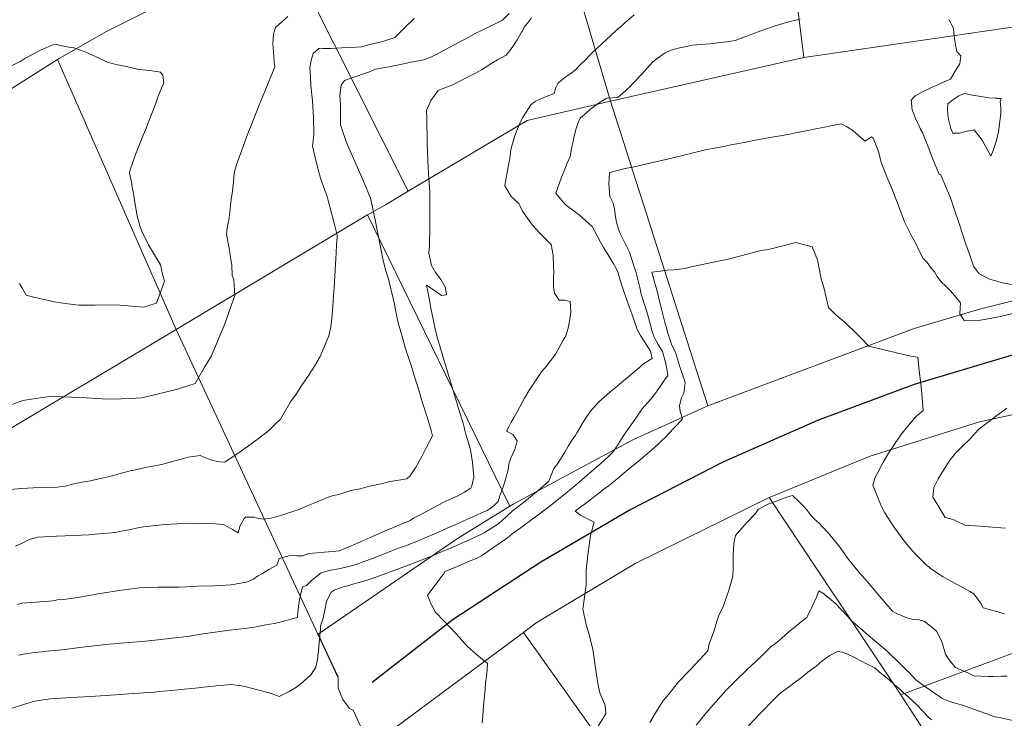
# Model space of a CAD drawing. Header units: inches. Extents: x 11351264 to 11356330, y 6702313 to 6706468.
# Tile 65 of 160: x 11352997 to 11353435, y 6704588 to 6704899. Entities that reach past the tile are written whole.
import ezdxf

# ---------------------------------------------------------------- set-up
doc = ezdxf.new("R2010")
doc.units = ezdxf.units.IN
doc.header["$MEASUREMENT"] = 0
doc.layers.add('Shumate_Contours_clip1', color=7, linetype='Continuous', lineweight=0)
doc.layers.add('Shumate_Parcels_clip1', color=7, linetype='Continuous', lineweight=0)
doc.layers.add('Shumate_Streets_clip1', color=7, linetype='Continuous')

msp = doc.modelspace()

# ---------------------------------------------------------------- linework, layer by layer
at = {"layer": 'Shumate_Contours_clip1'}
for points, elevation in [([(11353214.91, 6704901.47), (11353211.93, 6704898.61), (11353203.54, 6704894.41), (11353199.89, 6704892.61), (11353195.17, 6704889.93), (11353189.35, 6704887.01), (11353185.94, 6704885.03), (11353183.4, 6704883.74), (11353180.67, 6704882.37), (11353177.11, 6704880.89), (11353171.27, 6704879.89), (11353167.45, 6704879), (11353164.44, 6704878.39), (11353161.53, 6704877.87), (11353158.27, 6704877.28), (11353155.62, 6704876.72), (11353152.86, 6704875.61), (11353150.2, 6704874.66), (11353147.2, 6704873.6), (11353141.84, 6704871.76), (11353140.23, 6704869.6), (11353139.63, 6704865), (11353139.94, 6704860.78), (11353140.01, 6704854.37), (11353140.05, 6704852.1), (11353141.49, 6704847.64), (11353142.5, 6704844.54), (11353145.29, 6704838.02), (11353146.77, 6704834.74), (11353149.64, 6704828.36), (11353150.5, 6704826.3), (11353153.3, 6704819.45), (11353154.2, 6704815.38), (11353155.42, 6704809.79), (11353156.39, 6704804.49), (11353157.55, 6704798.49), (11353158.15, 6704795.39), (11353158.5, 6704793.86), (11353158.66, 6704793.15), (11353158.81, 6704792.48), (11353159.29, 6704790.5), (11353160.2, 6704787.17), (11353161.16, 6704783.82), (11353162.04, 6704780.5), (11353162.38, 6704779.13), (11353162.85, 6704777.32), (11353163.94, 6704772.3), (11353164.63, 6704768.84), (11353165.04, 6704766.77), (11353165.65, 6704763.94), (11353167.33, 6704757.9), (11353168.64, 6704753.55), (11353169.38, 6704751.14), (11353170.42, 6704748.06), (11353171.55, 6704744.57), (11353173.22, 6704739.04), (11353173.91, 6704736.84), (11353175.06, 6704733.08), (11353176.05, 6704729.93), (11353176.92, 6704727.11), (11353178.77, 6704721.15), (11353180.34, 6704716.12), (11353180.5, 6704715.55), (11353180.85, 6704713.66), (11353178.22, 6704708.72), (11353176.26, 6704704.83), (11353173.38, 6704699.53), (11353170.75, 6704695.74), (11353169.79, 6704694.96), (11353169.41, 6704694.62), (11353161.29, 6704693.19), (11353158.85, 6704692.54), (11353152.87, 6704691.38), (11353148.73, 6704690.22), (11353144.55, 6704689.34), (11353139.03, 6704687.68), (11353136.35, 6704687.08), (11353134.01, 6704686.25), (11353130.08, 6704684.57), (11353124.9, 6704682.43), (11353121.64, 6704681.03), (11353118.84, 6704680.08), (11353116.47, 6704679.29), (11353114.42, 6704678.64), (11353109.16, 6704677.09), (11353105.92, 6704676.59), (11353103.69, 6704676.89), (11353101.63, 6704677.54), (11353097.87, 6704677.54), (11353097.18, 6704676.89), (11353095.46, 6704673.88), (11353094.51, 6704670.55), (11353091.99, 6704672.05), (11353089.97, 6704673.2), (11353087.92, 6704674.27), (11353084.29, 6704674.51), (11353079.63, 6704674.8), (11353071.61, 6704674.92), (11353067.44, 6704674.64), (11353061.87, 6704674.27), (11353052.41, 6704673.23), (11353049.17, 6704672.61), (11353046.69, 6704672.02), (11353042.67, 6704671.31), (11353040.5, 6704670.94), (11353039.47, 6704670.77), (11353038.91, 6704670.67), (11353038.33, 6704670.58), (11353030.96, 6704669.93), (11353027.95, 6704669.75), (11353021.47, 6704669.38), (11353013.71, 6704669.04), (11353005.4, 6704668.61), (11353001.61, 6704667.65), (11352997.96, 6704665.66), (11352995.6, 6704664.6)], 1436), ([(11353172.76, 6704899.29), (11353168.6, 6704895.33), (11353164.19, 6704890.94), (11353158.88, 6704889.16), (11353153.01, 6704887.82), (11353149.53, 6704886.78), (11353144.93, 6704886.46), (11353140.36, 6704886.28), (11353135.78, 6704886.03), (11353132.19, 6704885.99), (11353131.16, 6704886.19), (11353130.43, 6704885.92), (11353127.82, 6704883.75), (11353127.01, 6704880.68), (11353126.39, 6704877.51), (11353126.61, 6704873.76), (11353126.83, 6704869.45), (11353127.55, 6704862.66), (11353127.92, 6704855.34), (11353128.21, 6704847.42), (11353127.79, 6704844.99), (11353127.59, 6704842.66), (11353129.24, 6704835.52), (11353130.03, 6704832.22), (11353131.13, 6704828.27), (11353133.05, 6704822.9), (11353134.03, 6704820.09), (11353134.66, 6704817.84), (11353135.27, 6704815.59), (11353136.17, 6704812.2), (11353136.44, 6704811.1), (11353137.46, 6704807.1), (11353138.51, 6704802.99), (11353138.5, 6704802.61), (11353138.46, 6704802), (11353138.27, 6704798.71), (11353138.06, 6704795.12), (11353137.91, 6704792.43), (11353137.78, 6704790.19), (11353137.62, 6704787.33), (11353137.14, 6704779.67), (11353136.93, 6704776.2), (11353136.6, 6704771.41), (11353136.17, 6704765.97), (11353135.71, 6704762.25), (11353134.75, 6704758.23), (11353133.27, 6704754.58), (11353130.94, 6704749), (11353128.37, 6704744.7), (11353125.82, 6704740.5), (11353123.08, 6704736.63), (11353120.21, 6704732.28), (11353117.75, 6704728.77), (11353113.26, 6704721.18), (11353110.92, 6704718.88), (11353108.14, 6704716.14), (11353103.56, 6704712.52), (11353098.47, 6704708.9), (11353096.05, 6704707.09), (11353092.96, 6704705.01), (11353088.41, 6704702), (11353086.17, 6704702.19), (11353083.3, 6704702.68), (11353080.05, 6704703.91), (11353077.55, 6704705.03), (11353072.24, 6704704.21), (11353068.07, 6704703.07), (11353064.84, 6704702.22), (11353061.64, 6704701.34), (11353058.31, 6704700.58), (11353054.86, 6704699.94), (11353052.17, 6704699.39), (11353050, 6704698.94), (11353048.12, 6704698.5), (11353047.56, 6704698.36), (11353047.12, 6704698.26), (11353042.48, 6704697.06), (11353038.57, 6704696), (11353032.03, 6704694.41), (11353028.19, 6704693.61), (11353025.06, 6704693.06), (11353021.39, 6704692.3), (11353017.63, 6704691.34), (11353014.08, 6704690.88), (11353008.77, 6704690.68), (11353003.48, 6704690.53), (11353000.9, 6704690.42), (11352998.13, 6704690.25), (11352992.85, 6704689.86)], 1438), ([(11353116.55, 6704900.21), (11353111.17, 6704895.38), (11353110.21, 6704892.34), (11353109.87, 6704888), (11353110.33, 6704882.72), (11353110.53, 6704879.81), (11353110.76, 6704877.81), (11353107.77, 6704870.61), (11353106.14, 6704866.59), (11353103.95, 6704861.15), (11353101.61, 6704855.19), (11353100.21, 6704851.67), (11353099.15, 6704848.88), (11353097.59, 6704844.87), (11353096.1, 6704840.82), (11353094.65, 6704836.73), (11353093.65, 6704833.76), (11353092.83, 6704831.34), (11353092.58, 6704829), (11353092.37, 6704826.59), (11353091.99, 6704822.57), (11353091.46, 6704818.84), (11353091.15, 6704816.1), (11353090.79, 6704813.19), (11353090.3, 6704809.64), (11353089.66, 6704806.11), (11353089.25, 6704803.23), (11353090.66, 6704796.51), (11353091.11, 6704792.92), (11353091.73, 6704789.87), (11353091.86, 6704785.08), (11353092.55, 6704783.19), (11353093.01, 6704776.18), (11353088.88, 6704764.41), (11353088.2, 6704762.44), (11353082.65, 6704749.29), (11353079.46, 6704743.95), (11353075.45, 6704737.05), (11353067.5, 6704734.51), (11353059.75, 6704732.54), (11353051.68, 6704730.6), (11353049.16, 6704730.52), (11353039.31, 6704730.08), (11353034.24, 6704730.12), (11353026.96, 6704730.66), (11353017, 6704731.09), (11353014.6, 6704731.2), (11353009.58, 6704731.07), (11353004.46, 6704730.35), (11352998.74, 6704729.44), (11352993.23, 6704727.43)], 1440), ([(11353344.28, 6704899.09), (11353338.65, 6704897.72), (11353335.76, 6704896.83), (11353332.76, 6704895.91), (11353326.82, 6704893.81), (11353324.03, 6704892.8), (11353320.86, 6704891.61), (11353318.07, 6704890.54), (11353315.44, 6704889.53), (11353311.59, 6704888.92), (11353304.15, 6704888.02), (11353296.46, 6704887.47), (11353289.5, 6704886.03), (11353286.59, 6704885.16), (11353284.23, 6704884.03), (11353280.3, 6704881.2), (11353278.71, 6704879.91), (11353273.88, 6704874.61), (11353270.16, 6704870.64), (11353268.64, 6704868.87), (11353265.54, 6704866.15), (11353263.21, 6704864.12), (11353258.35, 6704863.96), (11353255.87, 6704862.36), (11353253.93, 6704861.02), (11353251.05, 6704858.95), (11353249.36, 6704857.41), (11353246.59, 6704854.97), (11353245.48, 6704852.61), (11353244.79, 6704850.47), (11353243.95, 6704847.52), (11353242.61, 6704841.41), (11353242.02, 6704837.89), (11353240.73, 6704835), (11353239.99, 6704833.02), (11353238.03, 6704828.32), (11353235.67, 6704821.59), (11353239.81, 6704816.58), (11353244.4, 6704813.2), (11353246.06, 6704812.01), (11353249, 6704809.31), (11353251.89, 6704806.82), (11353252.87, 6704804.85), (11353254.54, 6704801.73), (11353255.58, 6704799.84), (11353256.92, 6704797.42), (11353259.01, 6704794.18), (11353261.24, 6704790.55), (11353262.46, 6704788.18), (11353263.39, 6704786.22), (11353264.36, 6704782.91), (11353265.6, 6704778.81), (11353266.93, 6704775), (11353268.23, 6704771.31), (11353270.18, 6704765.87), (11353271.85, 6704761.01), (11353273.39, 6704758.31), (11353274.66, 6704756.3), (11353276.78, 6704753), (11353277.8, 6704751.3), (11353278.53, 6704748.05), (11353275.93, 6704746.5), (11353274.16, 6704745.39), (11353272.72, 6704743.91), (11353270.08, 6704741.8), (11353264.92, 6704737.44), (11353262.09, 6704735.06), (11353259.69, 6704733.09), (11353254.73, 6704728.7), (11353251.11, 6704724.7), (11353249.46, 6704722.26), (11353247.91, 6704719.75), (11353246.36, 6704717.24), (11353245, 6704715.01), (11353244.39, 6704714.09), (11353243, 6704712), (11353241.22, 6704709.12), (11353239.49, 6704706.23), (11353237.84, 6704703.3), (11353236.08, 6704700.84), (11353234.86, 6704699.2), (11353233.69, 6704696.17), (11353232.58, 6704693.5), (11353227.87, 6704689.43), (11353223.56, 6704685.82), (11353219.99, 6704683.02), (11353216.48, 6704680.31), (11353213.69, 6704677.72), (11353210.38, 6704674.72), (11353207.08, 6704672.59), (11353203.92, 6704670.55), (11353199.87, 6704668.66), (11353195.99, 6704666.81), (11353190.44, 6704664.46), (11353187.82, 6704663.33), (11353185.9, 6704662.52), (11353183.78, 6704661.62), (11353179.77, 6704659.94), (11353173.64, 6704657.6), (11353167.64, 6704655.33), (11353160.18, 6704652.52), (11353154.05, 6704650.23), (11353149.78, 6704649), (11353145.48, 6704647.8), (11353143.29, 6704647.06), (11353141.26, 6704646.53), (11353138.43, 6704645.53), (11353137.43, 6704645.24), (11353135.72, 6704644.04), (11353133.74, 6704640.07), (11353133, 6704636.15), (11353132.16, 6704632.23), (11353131.25, 6704629.6), (11353131.15, 6704628.99), (11353131.04, 6704627.72), (11353130.74, 6704624.86), (11353130.44, 6704621.67), (11353130.18, 6704618.22), (11353129.78, 6704614.18), (11353129.03, 6704610.88), (11353126.96, 6704607.57), (11353123.49, 6704604.44), (11353120.45, 6704601.95), (11353117.17, 6704600.08), (11353112.75, 6704597.75), (11353109.63, 6704599), (11353107.09, 6704599.74), (11353101.53, 6704601.15), (11353096.89, 6704602.38), (11353093.58, 6704602.83), (11353091.5, 6704603.09), (11353084.65, 6704602.49), (11353079.28, 6704601.97), (11353075.39, 6704601.47), (11353068.99, 6704600.9), (11353066.29, 6704600.59), (11353059.68, 6704600.01), (11353057.15, 6704599.76), (11353050.39, 6704599.25), (11353045.88, 6704598.93), (11353040.04, 6704598.56), (11353031.02, 6704597.94), (11353028.83, 6704597.78), (11353020.34, 6704597.33), (11353011.1, 6704596.82), (11353007.79, 6704596.35), (11353004.11, 6704595.69), (11353001.61, 6704595.02), (11352999.13, 6704594.21), (11352993.62, 6704592.46)], 1430), ([(11353224.96, 6704899.65), (11353223.11, 6704897.29), (11353221.65, 6704895.41), (11353220.72, 6704893.55), (11353220.46, 6704893.19), (11353218.54, 6704889.88), (11353217.44, 6704888.15), (11353216.26, 6704886.49), (11353213.63, 6704883.03), (11353209.73, 6704880.91), (11353207.29, 6704879.51), (11353202.7, 6704876.5), (11353199.33, 6704874.73), (11353195.92, 6704872.97), (11353192.51, 6704871.21), (11353189.86, 6704869.85), (11353186.38, 6704868.45), (11353183.38, 6704867.24), (11353180.07, 6704862.83), (11353179.29, 6704860.57), (11353178.18, 6704858.76), (11353178.3, 6704854.8), (11353178.47, 6704843.81), (11353179.03, 6704832.92), (11353179.3, 6704828.2), (11353179.76, 6704822.05), (11353179.72, 6704817.75), (11353179.74, 6704814.1), (11353179.7, 6704806.63), (11353179.52, 6704798.18), (11353179.29, 6704795), (11353180.47, 6704789.48), (11353182.18, 6704786.31), (11353184.7, 6704783.15), (11353186.49, 6704779.98), (11353187.13, 6704776.91), (11353187.04, 6704776.54), (11353186.89, 6704776.37), (11353184.82, 6704776.06), (11353180.91, 6704778.88), (11353178.27, 6704780.75), (11353178.82, 6704777.9), (11353179.37, 6704774.98), (11353179.67, 6704773.34), (11353180.06, 6704771.26), (11353180.74, 6704767.7), (11353181.45, 6704764.13), (11353182.18, 6704760.56), (11353183.32, 6704756.61), (11353183.99, 6704754.26), (11353185.99, 6704747.48), (11353187.37, 6704742.79), (11353187.99, 6704740.69), (11353190, 6704733.9), (11353191.8, 6704727.95), (11353192.57, 6704725.44), (11353193.21, 6704723.49), (11353193.84, 6704721.53), (11353194.5, 6704719.31), (11353194.96, 6704717.51), (11353195.32, 6704716.1), (11353195.6, 6704714.97), (11353196.3, 6704712.48), (11353197.44, 6704708.73), (11353197.93, 6704706.55), (11353198.73, 6704701.81), (11353199.28, 6704695.33), (11353198.38, 6704691.41), (11353197.99, 6704690.43), (11353195.17, 6704688.62), (11353192.2, 6704686.97), (11353189.55, 6704685.82), (11353186.82, 6704684.69), (11353183.04, 6704682.71), (11353179.54, 6704680.78), (11353176.01, 6704678.9), (11353172.45, 6704677.03), (11353170.68, 6704675.95), (11353166.6, 6704674.28), (11353163.07, 6704672.75), (11353159.84, 6704671.4), (11353155.32, 6704669.42), (11353153.17, 6704668.5), (11353146.56, 6704665.6), (11353140.93, 6704663.1), (11353139.86, 6704662.68), (11353139.82, 6704662.67), (11353139.33, 6704662.59), (11353136.36, 6704662.34), (11353132.89, 6704662.03), (11353129.43, 6704661.7), (11353125.96, 6704661.32), (11353123.05, 6704660.32), (11353120.51, 6704660.31), (11353117.68, 6704660.53), (11353112.75, 6704659.19), (11353111.7, 6704656.2), (11353108.18, 6704654.31), (11353105.37, 6704652.56), (11353103.15, 6704651.28), (11353101.46, 6704650.15), (11353098.24, 6704648.64), (11353091.43, 6704647.46), (11353086.4, 6704647.09), (11353081.65, 6704646.92), (11353078.62, 6704647.06), (11353071.55, 6704646.6), (11353068.28, 6704646.49), (11353063.53, 6704646.49), (11353058.75, 6704646.43), (11353055.32, 6704646.34), (11353050.71, 6704646.16), (11353043.97, 6704645.25), (11353041.38, 6704644.92), (11353038.92, 6704644.49), (11353032.19, 6704643.39), (11353025.88, 6704642.31), (11353023, 6704641.85), (11353020.15, 6704641.44), (11353016.96, 6704640.96), (11353014.1, 6704640.72), (11353013.11, 6704640.51), (11353010.56, 6704640.25), (11353006.51, 6704639.92), (11353002.46, 6704639.65), (11352998.41, 6704639.36), (11352996.47, 6704638.74)], 1434), ([(11353270.51, 6704900.89), (11353266.32, 6704897.34), (11353264.41, 6704895.68), (11353262.67, 6704894.11), (11353259.93, 6704891.64), (11353256.26, 6704888.25), (11353252.23, 6704884.53), (11353250.54, 6704882.76), (11353249.02, 6704881.04), (11353246.31, 6704878.51), (11353244.28, 6704876.41), (11353242.37, 6704874.92), (11353240.34, 6704873.46), (11353238.38, 6704871.98), (11353236.79, 6704870.6), (11353236.69, 6704870.51), (11353236.66, 6704870.46), (11353235.68, 6704868.66), (11353234.9, 6704865.97), (11353231.9, 6704864.77), (11353228.31, 6704863.31), (11353226.45, 6704862.37), (11353224.59, 6704860.86), (11353221.25, 6704855.58), (11353219.38, 6704852.21), (11353217.49, 6704847.18), (11353216.02, 6704842.16), (11353215.62, 6704839.99), (11353215.24, 6704837.01), (11353214.57, 6704833.31), (11353213.52, 6704827.79), (11353212.99, 6704824.97), (11353215.9, 6704820.16), (11353219.19, 6704817.07), (11353220.83, 6704813.59), (11353225.38, 6704807.45), (11353226.63, 6704805.88), (11353228.49, 6704804.05), (11353233.63, 6704798.74), (11353234.46, 6704794.04), (11353234.68, 6704789.05), (11353234.78, 6704786.68), (11353234.71, 6704783.97), (11353234.72, 6704779.95), (11353235.15, 6704777.1), (11353237.17, 6704774.03), (11353239.77, 6704774.12), (11353242.12, 6704773.52), (11353242.38, 6704768.84), (11353241.81, 6704764.65), (11353241.22, 6704761.66), (11353240.19, 6704758.12), (11353239.02, 6704756.32), (11353235.64, 6704750.26), (11353233.4, 6704747.06), (11353231.48, 6704744.62), (11353229.32, 6704742.22), (11353225.52, 6704736.42), (11353223.74, 6704733.74), (11353221.83, 6704730.4), (11353219.68, 6704726.58), (11353218.32, 6704724.15), (11353217.14, 6704722.03), (11353215.8, 6704719.74), (11353214.74, 6704717.68), (11353213.84, 6704715.85), (11353216.64, 6704714.3), (11353218.53, 6704711.56), (11353218.29, 6704710.26), (11353217.55, 6704707.62), (11353215.73, 6704703.75), (11353214.76, 6704701.07), (11353214.46, 6704698.48), (11353213.68, 6704695.44), (11353213.04, 6704693.24), (11353212.16, 6704690.6), (11353210.88, 6704687.01), (11353210.07, 6704684.46), (11353208.23, 6704682.67), (11353206.43, 6704681.28), (11353205.18, 6704680.53), (11353202.7, 6704679.44), (11353200.74, 6704678.56), (11353198.77, 6704677.68), (11353194.83, 6704675.93), (11353190.91, 6704674.16), (11353187.33, 6704672.61), (11353182.82, 6704670.65), (11353178.9, 6704668.95), (11353174.92, 6704667.23), (11353168.82, 6704664.85), (11353165.82, 6704663.69), (11353162, 6704662.22), (11353157.92, 6704660.68), (11353154.47, 6704659.34), (11353150.01, 6704657.64), (11353146.95, 6704656.46), (11353142.54, 6704655.35), (11353139.17, 6704654.62), (11353135.75, 6704653.94), (11353131.39, 6704652.76), (11353128.64, 6704650.59), (11353127.03, 6704649.31), (11353124.84, 6704647.18), (11353123.03, 6704646.61), (11353122.21, 6704642.84), (11353121.83, 6704640.85), (11353121.31, 6704637.91), (11353121.07, 6704635.23), (11353120.93, 6704632.99), (11353118.54, 6704632.31), (11353114.21, 6704631.15), (11353110.62, 6704630.33), (11353106.73, 6704629.65), (11353103.78, 6704629.01), (11353101.08, 6704628.46), (11353097.18, 6704628.01), (11353093.21, 6704627.62), (11353089.51, 6704627.11), (11353086.34, 6704626.75), (11353081.04, 6704625.92), (11353078.95, 6704625.64), (11353071.98, 6704624.54), (11353066.39, 6704623.82), (11353062.8, 6704623.38), (11353056.15, 6704622.66), (11353051.76, 6704622.25), (11353045.75, 6704621.77), (11353035.71, 6704620.87), (11353024.18, 6704619.52), (11353016.21, 6704618.62), (11353013.05, 6704618.25), (11353009.41, 6704617.91), (11353007.31, 6704617.69), (11353004.02, 6704617.36), (11352998.97, 6704616.57), (11352996.84, 6704616.22)], 1432), ([(11353438.21, 6704781.08), (11353434.09, 6704781.76), (11353431.22, 6704782.64), (11353428.96, 6704783.27), (11353423.92, 6704785.73), (11353423, 6704786.89), (11353421.36, 6704789.11), (11353419.85, 6704793.68), (11353417.94, 6704799.03), (11353415, 6704808.08), (11353413.92, 6704811.17), (11353411.42, 6704818.62), (11353410.63, 6704820.56), (11353407.47, 6704828.31), (11353406.63, 6704829.91), (11353406.12, 6704830.07), (11353404.27, 6704834.31), (11353402.85, 6704837.88), (11353401.15, 6704842.27), (11353399.39, 6704846.62), (11353398.78, 6704848.27), (11353397.87, 6704850.12), (11353396.88, 6704852.25), (11353395.78, 6704854.39), (11353395.03, 6704856.47), (11353394.12, 6704858.69), (11353393.67, 6704863.07), (11353395.39, 6704864.93), (11353398.95, 6704866.9), (11353403, 6704868.77), (11353404.83, 6704869.47), (11353407.99, 6704870.96), (11353411.08, 6704872.3), (11353413.15, 6704875.87), (11353415.25, 6704879.09), (11353415.73, 6704882.78), (11353413.97, 6704884.58), (11353413.37, 6704887.6), (11353412.93, 6704890.5), (11353412.62, 6704892.96), (11353412.57, 6704893.42), (11353412.3, 6704895.36), (11353410.38, 6704898.9)], 1430), ([(11352993.19, 6704877.99), (11352997.66, 6704880.24), (11352998.8, 6704880.98), (11352999.74, 6704881.49), (11353004.71, 6704884.2), (11353006.71, 6704885.19), (11353010.03, 6704886.75), (11353012.95, 6704887.97), (11353016.28, 6704887.18), (11353019.23, 6704886.53), (11353021.45, 6704886.2), (11353026.54, 6704884.42), (11353033.06, 6704881.49), (11353036.22, 6704879.85), (11353038.46, 6704879.24), (11353041.05, 6704878.72), (11353044.74, 6704877.91), (11353046.79, 6704877.46), (11353050.32, 6704876.69), (11353055.21, 6704876.23), (11353059.93, 6704875.46), (11353061.02, 6704874.12), (11353061.51, 6704870.65), (11353060.05, 6704867.28), (11353058.98, 6704864.78), (11353057.69, 6704861.18), (11353054.83, 6704853.7), (11353053.59, 6704850.49), (11353051.77, 6704846.28), (11353049.77, 6704841.06), (11353048.87, 6704838.81), (11353046.55, 6704832), (11353046.35, 6704831.41), (11353046.13, 6704830.51), (11353047.04, 6704826.46), (11353047.45, 6704824.32), (11353048.05, 6704821.5), (11353048.79, 6704816.56), (11353049.56, 6704811.61), (11353051, 6704806.62), (11353051.69, 6704804.71), (11353054.63, 6704798.59), (11353059.95, 6704789.75), (11353060.85, 6704785.68), (11353061.77, 6704782.47), (11353058.23, 6704772.72), (11353052.39, 6704770.95), (11353040.14, 6704771.97), (11353030.89, 6704771.81), (11353023.46, 6704771.84), (11353015.55, 6704772.93), (11353012.86, 6704773.32), (11353008.97, 6704774.17), (11353004.92, 6704775.16), (11353002.49, 6704775.7), (11353000.25, 6704776.31), (11352998.34, 6704779.65), (11352997.29, 6704781.47)], 1442), ([(11353440.21, 6704768.42), (11353433.21, 6704766.8), (11353428.83, 6704765.89), (11353423.42, 6704765.08), (11353417.29, 6704764.82), (11353415.33, 6704767.92), (11353415.47, 6704770.47), (11353415.62, 6704772.8), (11353415.04, 6704773.62), (11353413.65, 6704775.3), (11353411.08, 6704778.16), (11353409.15, 6704780.18), (11353406.88, 6704782.36), (11353405.25, 6704784.65), (11353403.96, 6704786.63), (11353402.58, 6704788.27), (11353400.69, 6704790.75), (11353399.03, 6704792.62), (11353397.25, 6704796.02), (11353395.82, 6704799.01), (11353393.97, 6704802.44), (11353391.7, 6704806.87), (11353390.74, 6704808.92), (11353387.81, 6704816.45), (11353384.99, 6704823.65), (11353382.89, 6704828.94), (11353381.84, 6704831.61), (11353380.95, 6704833.75), (11353380.11, 6704835.85), (11353379.25, 6704839.71), (11353378.54, 6704841.64), (11353377.8, 6704843.58), (11353376.83, 6704846.14), (11353376.09, 6704846.72), (11353374.2, 6704845.45), (11353373.23, 6704844.79), (11353371.29, 6704846.38), (11353369.41, 6704848.01), (11353367.53, 6704849.65), (11353365.4, 6704851.06), (11353362.54, 6704852.48), (11353357.92, 6704851.59), (11353355.13, 6704851), (11353350.47, 6704850.1), (11353347.73, 6704849.5), (11353343, 6704848.59), (11353340.3, 6704848.07), (11353335.57, 6704847.17), (11353332.65, 6704846.74), (11353327.56, 6704845.76), (11353325.22, 6704845.32), (11353320.14, 6704844.35), (11353317.8, 6704843.9), (11353312.72, 6704842.93), (11353310.39, 6704842.44), (11353305.28, 6704841.46), (11353302.78, 6704841.11), (11353294.37, 6704839.02), (11353285.95, 6704836.96), (11353277.5, 6704834.95), (11353269.18, 6704833.08), (11353269.07, 6704833.02), (11353268.85, 6704833.02), (11353266.57, 6704832.57), (11353264.19, 6704831.96), (11353261.77, 6704831.46), (11353259.49, 6704830.61), (11353259.21, 6704825.93), (11353259.65, 6704820.17), (11353261.22, 6704817.16), (11353261.74, 6704814.56), (11353262.2, 6704811.06), (11353262.7, 6704808.69), (11353263.6, 6704805.62), (11353264.23, 6704803.68), (11353266.16, 6704799.84), (11353268.44, 6704795.35), (11353269.39, 6704792.54), (11353270.53, 6704788.85), (11353271.37, 6704786.28), (11353272.04, 6704783.89), (11353272.98, 6704779.63), (11353273.63, 6704776.75), (11353274.96, 6704772.64), (11353276.02, 6704769.47), (11353276.88, 6704766.37), (11353277.58, 6704763.57), (11353278.59, 6704760.16), (11353279.43, 6704757.58), (11353279.7, 6704757.03), (11353281.19, 6704754.31), (11353283.16, 6704751.26), (11353284.39, 6704746.53), (11353285.14, 6704742.77), (11353285.55, 6704740.39), (11353284.8, 6704739.68), (11353282.08, 6704735.72), (11353279.98, 6704732.72), (11353277.82, 6704729.9), (11353274.11, 6704725.71), (11353270.98, 6704721.2), (11353268.71, 6704718.05), (11353266.46, 6704714.89), (11353264.96, 6704712.4), (11353262.7, 6704708.88), (11353261.1, 6704706.4), (11353258.91, 6704704.39), (11353255.87, 6704701.6), (11353251.71, 6704697.94), (11353247.23, 6704694.21), (11353244.13, 6704691.52), (11353239.96, 6704688.05), (11353235.42, 6704684.31), (11353231.78, 6704681.53), (11353229.78, 6704680.03), (11353228.12, 6704678.75), (11353225.69, 6704676.93), (11353222.63, 6704674.67), (11353219.87, 6704672.65), (11353216.36, 6704670.08), (11353214.22, 6704668.32), (11353210.98, 6704666.1), (11353207.75, 6704663.85), (11353204.52, 6704661.63), (11353202.63, 6704660.31), (11353201.04, 6704659.52), (11353196.95, 6704657.79), (11353193.57, 6704656.36), (11353189.02, 6704654.43), (11353186.43, 6704653.34), (11353185.94, 6704652.41), (11353184.88, 6704651.2), (11353181.65, 6704646.77), (11353178.59, 6704642.83), (11353180.19, 6704639.13), (11353182.06, 6704635.47), (11353186.01, 6704631.26), (11353188.86, 6704628.4), (11353191.41, 6704625.67), (11353196.5, 6704620.04), (11353200.45, 6704616.44), (11353202.17, 6704615.01), (11353205.35, 6704612.49), (11353205.12, 6704609.66), (11353204.84, 6704606.84), (11353204.48, 6704603.81), (11353204.24, 6704601.11), (11353204.04, 6704598.01), (11353203.61, 6704593.59), (11353203.23, 6704589.19), (11353202.91, 6704585.97)], 1428), ([(11353435.2, 6704634.61), (11353432.12, 6704635.46), (11353425.64, 6704637.29), (11353424.49, 6704639.49), (11353421.49, 6704643.49), (11353419.66, 6704644.5), (11353416.32, 6704646.43), (11353410.99, 6704649.21), (11353407.82, 6704650.96), (11353405.94, 6704652.26), (11353402.16, 6704654.92), (11353401.35, 6704655.54), (11353400.92, 6704655.8), (11353395.56, 6704661.11), (11353393.09, 6704663.84), (11353390.4, 6704667.12), (11353385.9, 6704673.26), (11353381.9, 6704679.48), (11353380.44, 6704682.28), (11353378.92, 6704685.92), (11353376.66, 6704691.84), (11353377.55, 6704694.95), (11353378.61, 6704697.15), (11353381.24, 6704701.94), (11353383.58, 6704706.03), (11353385.58, 6704709.08), (11353389.08, 6704714.2), (11353390.85, 6704716.44), (11353395.14, 6704721.64), (11353396.23, 6704722.62), (11353399.05, 6704724.97), (11353398.75, 6704728.69), (11353398.39, 6704732.45), (11353397.89, 6704736.98), (11353397.26, 6704742.62), (11353396.56, 6704748.68), (11353394.31, 6704749.04), (11353391, 6704749.72), (11353388.84, 6704750.21), (11353385.98, 6704750.95), (11353383.46, 6704751.57), (11353379.15, 6704752.49), (11353374.83, 6704753.66), (11353371.47, 6704757.11), (11353367.95, 6704760.54), (11353363.65, 6704764.59), (11353360.23, 6704767.5), (11353356.83, 6704770.84), (11353354.82, 6704779.66), (11353353.63, 6704783.48), (11353351.97, 6704791.93), (11353349.63, 6704797.74), (11353342.35, 6704799.72), (11353330.16, 6704796.57), (11353326.85, 6704796.1), (11353311.79, 6704792.15), (11353308.6, 6704791.57), (11353295.87, 6704788.91), (11353293.06, 6704788.14), (11353288.25, 6704787.48), (11353285.28, 6704787.43), (11353282.06, 6704787.01), (11353278.39, 6704786.49), (11353279.87, 6704781.05), (11353280.39, 6704779.08), (11353281.14, 6704776.3), (11353281.49, 6704774.75), (11353281.99, 6704773.15), (11353282.74, 6704770.01), (11353284.07, 6704764.74), (11353284.75, 6704762.21), (11353285.51, 6704759.45), (11353287.28, 6704754.02), (11353288.76, 6704751.22), (11353289.8, 6704747.96), (11353290.63, 6704744.91), (11353292.06, 6704741), (11353293.12, 6704737.37), (11353292.57, 6704732.73), (11353291.52, 6704730.67), (11353290.6, 6704727.17), (11353290.98, 6704724.49), (11353291.97, 6704721.21), (11353289.67, 6704718.65), (11353288.04, 6704716.92), (11353284.26, 6704713.05), (11353282.82, 6704711.62), (11353281.13, 6704710.04), (11353278.41, 6704707.52), (11353274.73, 6704704.37), (11353272.82, 6704702.8), (11353270.99, 6704701.24), (11353267.9, 6704698.72), (11353266, 6704697.09), (11353262.84, 6704694.43), (11353259.1, 6704691.52), (11353257.1, 6704690), (11353255.34, 6704688.62), (11353251.54, 6704685.73), (11353248.24, 6704683.25), (11353247.61, 6704682.75), (11353244.25, 6704680.27), (11353246.66, 6704678.51), (11353250.35, 6704676.54), (11353252.79, 6704675.32), (11353252.14, 6704673.22), (11353251.12, 6704669.44), (11353249.88, 6704660.87), (11353249.13, 6704653.83), (11353249.23, 6704647.34), (11353247.66, 6704636.7), (11353248.27, 6704633.82), (11353249.55, 6704628.6), (11353250.2, 6704626.36), (11353252.2, 6704618.89), (11353253.23, 6704611.62), (11353253.94, 6704606.38), (11353254.59, 6704602.86), (11353255.2, 6704599.38), (11353256.54, 6704596.27), (11353257.63, 6704593.81), (11353258, 6704590.09), (11353253.46, 6704582.95)], 1426), ([(11353435.63, 6704672.64), (11353431.68, 6704673), (11353427.93, 6704673.29), (11353424.27, 6704673.59), (11353417.57, 6704674.02), (11353414.38, 6704675.48), (11353412.25, 6704676.46), (11353408.78, 6704677.38), (11353405.02, 6704683.67), (11353403.28, 6704686.5), (11353403.76, 6704690.7), (11353405.67, 6704694.61), (11353407.95, 6704698.45), (11353409.83, 6704701.29), (11353410.38, 6704702.12), (11353410.61, 6704702.51), (11353413.25, 6704705.81), (11353414.99, 6704707.66), (11353416.75, 6704709.41), (11353419.6, 6704712.15), (11353421.98, 6704714.69), (11353423.74, 6704716.68), (11353427.82, 6704719.78), (11353431.12, 6704722.26), (11353436.16, 6704726.05)], 1428), ([(11353436.36, 6704606.89), (11353433.58, 6704606.81), (11353430.15, 6704606.66), (11353427.87, 6704606.65), (11353421.43, 6704606.98), (11353419.11, 6704608.16), (11353416.74, 6704609.14), (11353413.42, 6704610.71), (11353410.88, 6704613.62), (11353408.84, 6704616.58), (11353407.27, 6704622.24), (11353404.93, 6704626.9), (11353402.03, 6704629.29), (11353399.55, 6704631.09), (11353397.22, 6704631.84), (11353394.96, 6704631.99), (11353392.44, 6704632.52), (11353389.97, 6704633.52), (11353387.59, 6704634.51), (11353385.4, 6704635.74), (11353379.69, 6704642.26), (11353374.04, 6704648.87), (11353371.82, 6704651.53), (11353368.43, 6704655.52), (11353365.29, 6704659.27), (11353362.07, 6704664), (11353359.48, 6704667.29), (11353356.84, 6704670.36), (11353354.17, 6704673.3), (11353352.57, 6704675.05), (11353351.9, 6704675.65), (11353350.65, 6704676.69), (11353349.1, 6704678.51), (11353347.18, 6704680.97), (11353346.04, 6704682.15), (11353343.54, 6704684.68), (11353340.89, 6704687.17), (11353338.79, 6704686.55), (11353333.28, 6704684.54), (11353329.64, 6704683.12), (11353325.67, 6704680.89), (11353324.44, 6704679.15), (11353320.76, 6704675.34), (11353319.35, 6704673.89), (11353315.55, 6704669.45), (11353314.76, 6704665.87), (11353314.49, 6704660.35), (11353314.49, 6704655.13), (11353314.32, 6704651.28), (11353312.74, 6704645.49), (11353310.22, 6704638.15), (11353307.98, 6704633.55), (11353305.74, 6704626.27), (11353303.81, 6704621.17), (11353303.21, 6704618.04), (11353297.68, 6704612.08), (11353295.06, 6704609.41), (11353290.3, 6704604.37), (11353285.92, 6704598.8), (11353283.62, 6704596.13), (11353280.79, 6704591.72), (11353277.5, 6704586.23)], 1424), ([(11353440.23, 6704586.87), (11353432.16, 6704588.56), (11353430.77, 6704588.78), (11353429.99, 6704589.11), (11353427.27, 6704590.04), (11353423.85, 6704591.3), (11353421.81, 6704592.01), (11353419.76, 6704592.76), (11353417.04, 6704593.76), (11353413.69, 6704594.67), (11353410.4, 6704595.73), (11353407.46, 6704596.88), (11353405.77, 6704598.06), (11353403.4, 6704599.73), (11353398.61, 6704603.17), (11353395.61, 6704605.37), (11353392.69, 6704608.41), (11353391.84, 6704609.21), (11353389.54, 6704611.52), (11353388.1, 6704612.93), (11353386.66, 6704614.34), (11353385.21, 6704615.74), (11353382.79, 6704618.05), (11353380.12, 6704620.36), (11353378.32, 6704621.87), (11353376.44, 6704623.44), (11353374.68, 6704624.87), (11353370.82, 6704628.28), (11353368.88, 6704630.02), (11353367.16, 6704631.43), (11353365.01, 6704633.89), (11353360, 6704639.13), (11353357.22, 6704641.56), (11353354.43, 6704643.69), (11353352.67, 6704644.86), (11353351.58, 6704642.01), (11353349.6, 6704637.77), (11353347.29, 6704632.93), (11353344.36, 6704630.66), (11353342.8, 6704629.39), (11353339.62, 6704626.84), (11353337.49, 6704624.85), (11353334.1, 6704622.03), (11353331.28, 6704619.83), (11353327.24, 6704615.85), (11353320.51, 6704609.53), (11353315.77, 6704604.87), (11353311.42, 6704600.6), (11353304.59, 6704592.83), (11353301.91, 6704589.75), (11353298.06, 6704585.01)], 1422), ([(11353402.72, 6704587.35), (11353401.24, 6704588.82), (11353398.85, 6704591.32), (11353395.98, 6704594.25), (11353392.5, 6704597.45), (11353389.96, 6704599.75), (11353388.42, 6704601.15), (11353386.12, 6704603.16), (11353383.81, 6704605.15), (11353381.49, 6704607.12), (11353379.6, 6704608.68), (11353379.3, 6704608.95), (11353379.1, 6704609.13), (11353377.43, 6704610.47), (11353373.75, 6704612.37), (11353371.51, 6704613.52), (11353368.74, 6704614.99), (11353365.01, 6704616.8), (11353363.03, 6704617.52), (11353360.84, 6704617.88), (11353357.21, 6704615.93), (11353353.99, 6704613.54), (11353351.45, 6704611.26), (11353347.78, 6704608.55), (11353345.55, 6704606.68), (11353341.53, 6704603.73), (11353339.5, 6704602.19), (11353335.24, 6704599.07), (11353332.86, 6704596.78), (11353326.22, 6704589.96), (11353321.1, 6704584.4)], 1420)]:
    msp.add_lwpolyline(points, dxfattribs=dict(at, elevation=elevation))
at = {"layer": 'Shumate_Contours_clip1', "elevation": 1432}
msp.add_lwpolyline([(11353409.88, 6704861.42), (11353412.13, 6704863.1), (11353414.85, 6704864.98), (11353417.33, 6704866), (11353420.94, 6704865.28), (11353424.56, 6704864.57), (11353428.22, 6704864.05), (11353431.17, 6704863.84), (11353431.81, 6704863.82), (11353432.11, 6704863.81), (11353433.6, 6704863.68), (11353433.27, 6704862.39), (11353433.49, 6704859.65), (11353433.44, 6704857.09), (11353432.48, 6704848.97), (11353431.63, 6704845.09), (11353430.15, 6704840.67), (11353429.11, 6704838.13), (11353427.71, 6704840.65), (11353425.23, 6704845.14), (11353421.64, 6704849.74), (11353417.79, 6704849.05), (11353415.07, 6704848.26), (11353412.13, 6704848.27), (11353411.27, 6704850.33), (11353410.14, 6704855.18), (11353409.77, 6704858.64)], close=True, dxfattribs=at)
at = {"layer": 'Shumate_Parcels_clip1'}
for points in [[(11353460.07, 6704898.64), (11353346, 6704882), (11353330.48, 6705005.63), (11353350, 6705008), (11353426.28, 6705018.14), (11353429.11, 6705018.44), (11353439, 6705013.5), (11353445, 6705003.5), (11353456, 6704924.5), (11353460, 6704899)], [(11353346, 6704882), (11353260, 6704862.5), (11353225.05, 6704981.01), (11353268, 6704994), (11353313, 6705003.5), (11353321.62, 6705004.55), (11353330.48, 6705005.63)], [(11353260, 6704862.5), (11353223, 6704854), (11353170, 6704822.5), (11353114.47, 6704933.18), (11353124, 6704938), (11353168, 6704958.5), (11353225, 6704981), (11353225.05, 6704981.01)], [(11353170, 6704822.5), (11353160, 6704816.5), (11353152, 6704812), (11353067, 6704761), (11353014.26, 6704881.03), (11353015, 6704881.5), (11353036, 6704893.5), (11353114.47, 6704933.18)], [(11353303.31, 6704726.99), (11353260, 6704862.5), (11353346, 6704882), (11353460.07, 6704898.64), (11353467, 6704863), (11353476, 6704813.5), (11353473, 6704796.5), (11353440, 6704774), (11353424, 6704770), (11353395, 6704761.5)], [(11353067, 6704761), (11352984, 6704711.5), (11352931.28, 6704828.57), (11352932, 6704829), (11353014.26, 6704881.03)], [(11353303.31, 6704726.99), (11353302, 6704726.5), (11353270, 6704712), (11353217, 6704683.5), (11353215.28, 6704682.44), (11353152, 6704812), (11353160, 6704816.5), (11353170, 6704822.5), (11353223, 6704854), (11353260, 6704862.5)], [(11353215.28, 6704682.44), (11353192, 6704668), (11353130, 6704625.5), (11353135, 6704615), (11353138.88, 6704606.49), (11353138.86, 6704606.43), (11353067, 6704761), (11353152, 6704812)], [(11353534.69, 6704652.7), (11353389, 6704598.5), (11353330.59, 6704686.3), (11353331, 6704686.5), (11353375, 6704704.5), (11353424, 6704720), (11353471, 6704730), (11353496, 6704724.5), (11353510, 6704712), (11353521, 6704684)], [(11353389, 6704598.5), (11353416, 6704557), (11353318, 6704490.5), (11353221.32, 6704626.28), (11353227, 6704630.5), (11353271, 6704657), (11353330.59, 6704686.3)], [(11353585.63, 6704553.17), (11353463, 6704485), (11353428, 6704539), (11353422.3, 6704547.55), (11353416, 6704557), (11353389, 6704598.5), (11353534.69, 6704652.7), (11353535, 6704652), (11353585.65, 6704553.18)], [(11353318, 6704490.5), (11353230, 6704408.5), (11353216, 6704439), (11353158, 6704565), (11353153.09, 6704575.57), (11353221.32, 6704626.28)]]:
    msp.add_lwpolyline(points, close=True, dxfattribs=at)
msp.add_lwpolyline([(11352984, 6704711.5), (11353067, 6704761), (11353138.86, 6704606.43), (11353139, 6704606.12), (11353139, 6704601.5), (11353141, 6704596.5), (11353144, 6704592.5), (11353145.62, 6704591.69), (11353146.63, 6704589.49), (11353153, 6704575.5), (11353153.09, 6704575.57), (11353158, 6704565), (11353216, 6704439), (11353230, 6704408.5), (11353298, 6704261.5), (11353012, 6704158), (11352827, 6704563.5)], dxfattribs=at)
at = {"layer": 'Shumate_Streets_clip1', "color": 4}
msp.add_lwpolyline([(11353516, 6704767), (11353484, 6704761), (11353440, 6704750), (11353395, 6704736.5), (11353352, 6704720.5), (11353310, 6704702), (11353269, 6704681), (11353229, 6704657.5), (11353190, 6704632), (11353154, 6704604)], dxfattribs=at)

doc.saveas('drawing.dxf')
